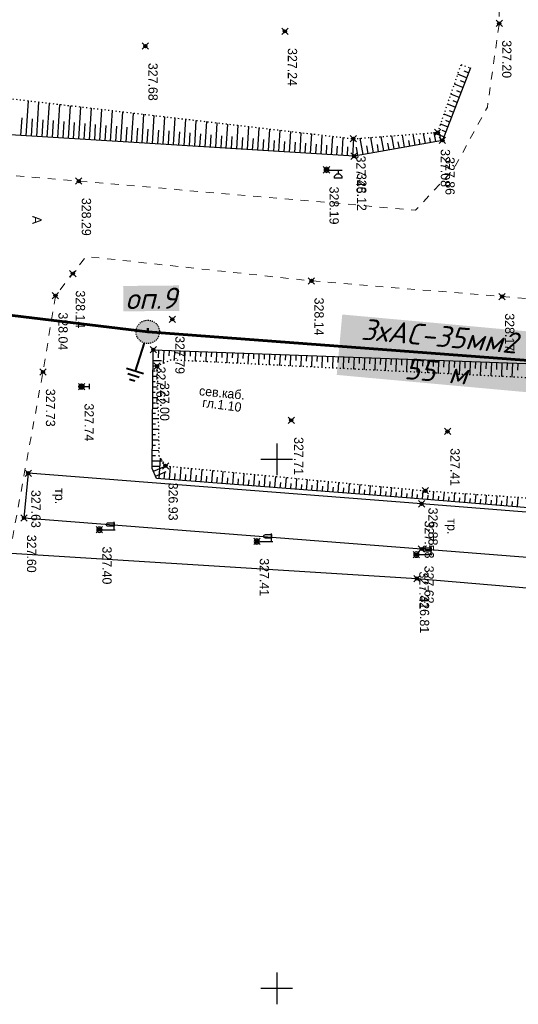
# Model space of a CAD drawing. Header units: metres. Extents: x 705573 to 711566, y 4301675 to 4311183.
# Tile 32 of 256: x 708782 to 708829, y 4301811 to 4301905. Entities that reach past the tile are written whole.
import ezdxf

# ---------------------------------------------------------------- set-up
doc = ezdxf.new("R2010")
doc.units = ezdxf.units.M
doc.header["$LTSCALE"] = 0.5
doc.header["$PDMODE"] = 35
doc.header["$PDSIZE"] = 0.3
for name, pattern in [('ACAD_ISO02W100', [15, 12, -3]), ('Auto_Street_NotBorder_Line_m1', [3, 1.5, -1.5]), ('ДОРОГИ_СТРОЯЩ', [9, 8, -1]), ('Контура низ откосов  Штриховая 0.1-0.5 - - - - - - -', [0.6, 0.1, -0.5])]:
    doc.linetypes.add(name, pattern=pattern)
for name, color, linetype in [('(001) Сетка', 92, 'Continuous'), ('(004) Точки рельефа', 7, 'Continuous'), ('(013) Газ', 30, 'ИК_Газопровод -------г--------'), ('(016) Кабель', 1, 'Continuous'), ('(019) Связь', 3, 'ИК_КАБ_СВЯЗИ'), ('(022) Возд. Линии', 7, 'Continuous'), ('(025) Дорога', 7, 'Continuous'), ('(035) Откосы', 7, 'Continuous'), ('Рамка', 7, 'Continuous')]:
    doc.layers.add(name, color=color, linetype=linetype)
doc.layers.add('AUTO#_ROADS_EXIST_L', color=7, linetype='Continuous', lineweight=15, true_color=0x000000)
doc.styles.add('BM-431', font='txt')
doc.styles.add('D-431', font='txt')
doc.styles.add('S', font='txtwr', dxfattribs={"oblique": 15})
doc.styles.get("Standard").update_dxf_attribs({"font": 'times.ttf'})
doc.styles.add('X_ISO', font='isocpeui.ttf')
doc.linetypes.add('GAZ_VOZDUSH', pattern='A,1,-2,["~",Standard,S=3,R=0,X=-1.5,Y=-1.5],-1,10', length=14)
doc.linetypes.add('ИК_Газопровод -------г--------', pattern='A,9,-0.6,["Г",Standard,S=1.2,R=0,X=0,Y=-0.6],-1.2', length=10.8)
doc.linetypes.add('ИК_КАБ_СВЯЗИ', pattern='A,4,["o",Standard,S=0.5,R=0,X=0,Y=-0.125],4,-2', length=10)
doc.linetypes.add('ИК_Э_КАБ_ВН', pattern='A,8,-2,["<<",Standard,S=1,R=0,X=0,Y=-0.5],8,[">>",Standard,S=1,R=0,X=-1,Y=-0.5],-2', length=20)

# ---------------------------------------------------------------- blocks, each defined once
blk = doc.blocks.new('*X15')
at = {"color": 0}
for p, q in [((9.5, 5.08), (10.49, 5.08)), ((9.5, 5.07), (10.49, 5.07)), ((9.5, 5.06), (10.49, 5.06)), ((9.5, 5.05), (10.49, 5.05)), ((9.5, 5.04), (10.49, 5.04)), ((9.5, 5.03), (10.49, 5.03)), ((9.5, 5.02), (10.5, 5.02)), ((9.5, 5.01), (10.5, 5.01)), ((9.5, 5), (10.5, 5)), ((9.5, 4.99), (10.5, 4.99)), ((9.5, 4.98), (10.5, 4.98)), ((9.5, 4.97), (10.5, 4.97)), ((9.5, 4.96), (10.49, 4.96)), ((9.5, 4.95), (10.49, 4.95)), ((9.5, 4.94), (10.49, 4.94)), ((9.5, 4.93), (10.49, 4.93)), ((9.5, 4.92), (10.49, 4.92)), ((9.5, 4.91), (10.49, 4.91)), ((9.5, 4.9), (10.49, 4.9)), ((9.51, 5.12), (10.48, 5.12)), ((9.51, 5.11), (10.48, 5.11)), ((9.51, 5.1), (10.48, 5.1)), ((9.51, 5.09), (10.49, 5.09)), ((9.51, 4.89), (10.49, 4.89)), ((9.51, 4.88), (10.48, 4.88)), ((9.51, 4.87), (10.48, 4.87)), ((9.51, 4.86), (10.48, 4.86)), ((9.52, 5.16), (10.47, 5.16)), ((9.52, 5.15), (10.47, 5.15)), ((9.52, 5.14), (10.47, 5.14)), ((9.52, 5.13), (10.48, 5.13)), ((9.52, 4.85), (10.48, 4.85)), ((9.52, 4.84), (10.47, 4.84)), ((9.52, 4.83), (10.47, 4.83)), ((9.53, 5.18), (10.46, 5.18)), ((9.53, 5.17), (10.46, 5.17)), ((9.53, 4.82), (10.47, 4.82)), ((9.53, 4.81), (10.46, 4.81)), ((9.53, 4.8), (10.46, 4.8)), ((9.54, 5.2), (10.45, 5.2)), ((9.54, 5.19), (10.46, 5.19)), ((9.54, 4.79), (10.45, 4.79)), ((9.54, 4.78), (10.45, 4.78)), ((9.55, 5.22), (10.44, 5.22)), ((9.55, 5.21), (10.45, 5.21)), ((9.55, 4.77), (10.44, 4.77)), ((9.55, 4.76), (10.44, 4.76)), ((9.56, 5.24), (10.43, 5.24)), ((9.56, 5.23), (10.44, 5.23)), ((9.56, 4.75), (10.43, 4.75)), ((9.56, 4.74), (10.43, 4.74)), ((9.57, 5.26), (10.42, 5.26)), ((9.57, 5.25), (10.43, 5.25)), ((9.57, 4.73), (10.42, 4.73)), ((9.58, 5.27), (10.41, 5.27)), ((9.58, 4.72), (10.41, 4.72)), ((9.58, 4.71), (10.41, 4.71)), ((9.59, 5.29), (10.4, 5.29)), ((9.59, 5.28), (10.41, 5.28)), ((9.59, 4.7), (10.4, 4.7)), ((9.6, 5.3), (10.39, 5.3)), ((9.6, 4.69), (10.39, 4.69)), ((9.61, 5.31), (10.38, 5.31)), ((9.61, 4.68), (10.39, 4.68)), ((9.61, 4.67), (10.38, 4.67)), ((9.62, 5.32), (10.37, 5.32)), ((9.62, 4.66), (10.37, 4.66)), ((9.63, 5.33), (10.37, 5.33)), ((9.63, 4.65), (10.36, 4.65)), ((9.64, 5.34), (10.36, 5.34)), ((9.64, 4.64), (10.35, 4.64)), ((9.65, 5.35), (10.35, 5.35)), ((9.65, 4.63), (10.34, 4.63)), ((9.66, 5.36), (10.34, 5.36)), ((9.66, 4.62), (10.33, 4.62)), ((9.67, 5.37), (10.32, 5.37)), ((9.67, 4.61), (10.32, 4.61)), ((9.68, 5.38), (10.31, 5.38)), ((9.69, 5.39), (10.3, 5.39)), ((9.69, 4.6), (10.31, 4.6)), ((9.7, 4.59), (10.29, 4.59)), ((9.71, 5.4), (10.29, 5.4)), ((9.71, 4.58), (10.28, 4.58)), ((9.72, 5.41), (10.27, 5.41)), ((9.73, 4.57), (10.26, 4.57)), ((9.74, 5.42), (10.26, 5.42)), ((9.75, 5.43), (10.24, 5.43)), ((9.75, 4.56), (10.25, 4.56)), ((9.76, 4.55), (10.23, 4.55)), ((9.77, 5.44), (10.22, 5.44)), ((9.78, 4.54), (10.21, 4.54)), ((9.79, 5.45), (10.2, 5.45)), ((9.81, 4.53), (10.18, 4.53)), ((9.82, 5.46), (10.18, 5.46)), ((9.83, 4.52), (10.16, 4.52)), ((9.85, 5.47), (10.15, 5.47)), ((9.87, 4.51), (10.12, 4.51)), ((9.88, 5.48), (10.11, 5.48)), ((9.91, 4.5), (10.08, 4.5)), ((9.94, 5.49), (10.05, 5.49))]:
    blk.add_line(p, q, dxfattribs=at)
blk = doc.blocks.new('I01070')
at = {"color": 0}
blk.add_circle((0.05, 0.03), 0.5, dxfattribs=at)
blk.add_blockref('*X15', (-9.95, -4.96), dxfattribs=at)
blk = doc.blocks.new('I0195')
at = {"layer": '(016) Кабель', "color": 0, "linetype": 'ИК_Э_КАБ_ВН'}
for p, q in [((-0.275, 0.74), (0.225, 0.74)), ((-0.025, 0.24), (-0.025, 0.74))]:
    blk.add_line(p, q, dxfattribs=at)
at = {"layer": '(016) Кабель', "color": 0, "linetype": 'ИК_Э_КАБ_ВН', "xscale": 0.5, "yscale": 0.5, "zscale": 0.5}
blk.add_blockref('I01070', (-0.025, -0.01), dxfattribs=at)
blk = doc.blocks.new('U1111')
for p, q in [((0.1, 0.45), (0.1, 2.95)), ((0.1, 2.2), (0.85, 2.2)), ((1.28934, 2.95), (0.85, 2.51066)), ((0.85, 2.51066), (0.85, 1.88934)), ((0.85, 1.88934), (1.28934, 1.45)), ((1.6, 2.95), (1.28934, 2.95)), ((1.6, 2.95), (1.6, 1.45)), ((0, 0.05), (0.1, 0.05)), ((0, -0.05), (0, 0.05)), ((0.1, 0.05), (0.1, -0.05)), ((1.28934, 1.45), (1.6, 1.45)), ((0.1, -0.05), (0, -0.05))]:
    blk.add_line(p, q)
blk.add_lwpolyline([(0.55, 0), (0.3, 0.433013), (-0.2, 0.433013), (-0.45, 0), (-0.2, -0.433013), (0.3, -0.433013)], close=True)
at = {"color": 4, "style": 'S', "oblique": 15}
blk.add_attdef('Z', (1.142936, -1.391276), '', height=2, dxfattribs=at)
blk = doc.blocks.new('f')
at = {"layer": '(022) Возд. Линии'}
for points in [[(0, 0.25), (0, 1.5)], [(0, 1.4), (0.75, 1.4)]]:
    blk.add_lwpolyline(points, dxfattribs=at)
blk.add_lwpolyline([(0.4875, 0.65), (0.4875, 0.65, 0.4142136), (0.65, 0.8125), (0.65, 1.4), (0.325, 1.4), (0.325, 0.8125, 0.4142136)], format="xyb", close=True, dxfattribs=at)
blk.add_circle((0, 0), 0.25, dxfattribs=at)
blk = doc.blocks.new('Setka')
at = {"layer": '(001) Сетка'}
for p, q in [((0, 1.5), (0, -1.5)), ((-1.5, 0), (1.5, 0))]:
    blk.add_line(p, q, dxfattribs=at)
blk = doc.blocks.new('5547')
at = {"layer": 'Рамка', "linetype": 'Continuous', "lineweight": 30}
blk.add_hatch(color=7, dxfattribs=at).paths.add_polyline_path([(1621682, -797356, 1), (1621687, -797672, 1)])
at = {"lineweight": 40}
for p, q in [((1621684, -797672), (1621684, -798072)), ((1621804, -798072), (1621564, -798072)), ((1621763, -798137), (1621605, -798137)), ((1621723, -798202), (1621646, -798202))]:
    blk.add_line(p, q, dxfattribs=at)
at = {"layer": 'Рамка', "color": 7, "linetype": 'ACAD_ISO02W100', "lineweight": 30}
blk.add_circle((1621684, -797514), 158, dxfattribs=at)

msp = doc.modelspace()

# ---------------------------------------------------------------- linework, layer by layer
at = {"layer": '(013) Газ', "linetype": 'GAZ_VOZDUSH', "elevation": 325.111, "flags": 128}
msp.add_lwpolyline([(708263.006, 4301898.285), (708267.492, 4301898.016), (708327.408, 4301893.734), (708350.025, 4301891.782), (708379.912, 4301889.21), (708474.408, 4301881.923), (708546.892, 4301875.369), (708558.895, 4301874.626), (708612.857, 4301869.388), (708645.294, 4301866.144), (708657.262, 4301865.626), (708710.546, 4301861.09), (708744.482, 4301857.649), (708772.362, 4301854.652), (708819.32, 4301851.722), (708956.482, 4301840.086), (708968.497, 4301838.773)], dxfattribs=at)
at = {"layer": '(025) Дорога', "elevation": 327.633, "flags": 128}
msp.add_lwpolyline([(708782.575, 4301861.676), (708782.17, 4301857.442), (708819.754, 4301854.517), (708849.359, 4301852.189), (708879.828, 4301849.842), (708909.495, 4301847.616), (708939.633, 4301845.271), (708959.199, 4301843.684), (708959.392, 4301847.979), (708939.797, 4301849.517), (708909.795, 4301851.869), (708879.946, 4301854.138), (708849.053, 4301856.463), (708819.773, 4301858.781), (708782.575, 4301861.676)], dxfattribs=at)
at = {"layer": '(035) Откосы'}
for p, q in [((708824.023, 4301899.048), (708823.19, 4301899.37)), ((708824.203, 4301899.514), (708823.778, 4301899.678)), ((708823.663, 4301898.118), (708822.865, 4301898.427)), ((708823.843, 4301898.583), (708823.435, 4301898.741)), ((708823.304, 4301897.187), (708822.539, 4301897.483)), ((708823.484, 4301897.653), (708823.093, 4301897.804)), ((708782.384, 4301893.558), (708782.59, 4301896.872)), ((708783.38, 4301893.497), (708783.582, 4301896.756)), ((708784.376, 4301893.435), (708784.574, 4301896.64)), ((708785.371, 4301893.373), (708785.567, 4301896.524)), ((708822.944, 4301896.257), (708822.214, 4301896.539)), ((708823.124, 4301896.722), (708822.75, 4301896.867)), ((708786.367, 4301893.311), (708786.559, 4301896.408)), ((708787.363, 4301893.25), (708787.551, 4301896.292)), ((708788.358, 4301893.188), (708788.544, 4301896.176)), ((708789.354, 4301893.126), (708789.536, 4301896.06)), ((708790.35, 4301893.064), (708790.528, 4301895.944)), ((708791.345, 4301893.003), (708791.521, 4301895.828)), ((708792.341, 4301892.941), (708792.513, 4301895.712)), ((708793.337, 4301892.879), (708793.505, 4301895.596)), ((708822.584, 4301895.326), (708821.888, 4301895.595)), ((708822.764, 4301895.792), (708822.408, 4301895.929)), ((708781.886, 4301893.589), (708781.99, 4301895.26)), ((708782.882, 4301893.527), (708782.984, 4301895.171)), ((708783.878, 4301893.466), (708783.978, 4301895.082)), ((708784.873, 4301893.404), (708784.972, 4301894.993)), ((708785.869, 4301893.342), (708785.966, 4301894.904)), ((708786.865, 4301893.28), (708786.96, 4301894.815)), ((708787.86, 4301893.219), (708787.954, 4301894.726)), ((708794.332, 4301892.817), (708794.497, 4301895.48)), ((708795.328, 4301892.756), (708795.49, 4301895.363)), ((708796.324, 4301892.694), (708796.482, 4301895.247)), ((708797.319, 4301892.632), (708797.474, 4301895.131)), ((708798.315, 4301892.57), (708798.467, 4301895.015)), ((708799.311, 4301892.509), (708799.459, 4301894.899)), ((708800.306, 4301892.447), (708800.451, 4301894.783)), ((708801.302, 4301892.385), (708801.444, 4301894.667)), ((708822.225, 4301894.396), (708821.563, 4301894.652)), ((708822.404, 4301894.861), (708822.065, 4301894.992)), ((708788.856, 4301893.157), (708788.948, 4301894.637)), ((708789.852, 4301893.095), (708789.942, 4301894.549)), ((708790.848, 4301893.033), (708790.936, 4301894.46)), ((708791.843, 4301892.972), (708791.93, 4301894.371)), ((708792.839, 4301892.91), (708792.924, 4301894.282)), ((708793.835, 4301892.848), (708793.918, 4301894.193)), ((708794.83, 4301892.786), (708794.912, 4301894.104)), ((708795.826, 4301892.725), (708795.906, 4301894.015)), ((708796.822, 4301892.663), (708796.9, 4301893.926)), ((708797.817, 4301892.601), (708797.894, 4301893.837)), ((708798.813, 4301892.539), (708798.888, 4301893.748)), ((708802.298, 4301892.323), (708802.436, 4301894.551)), ((708803.293, 4301892.262), (708803.428, 4301894.435)), ((708804.289, 4301892.2), (708804.421, 4301894.319)), ((708805.285, 4301892.138), (708805.413, 4301894.203)), ((708806.281, 4301892.076), (708806.405, 4301894.087)), ((708807.276, 4301892.015), (708807.397, 4301893.971)), ((708808.272, 4301891.953), (708808.39, 4301893.855)), ((708809.268, 4301891.891), (708809.382, 4301893.738)), ((708820.126, 4301892.841), (708819.957, 4301893.784)), ((708821.865, 4301893.465), (708820.864, 4301893.853)), ((708821.108, 4301893.017), (708820.957, 4301893.86)), ((708822.045, 4301893.931), (708821.722, 4301894.055)), ((708799.809, 4301892.478), (708799.882, 4301893.659)), ((708800.804, 4301892.416), (708800.876, 4301893.571)), ((708801.8, 4301892.354), (708801.87, 4301893.482)), ((708802.796, 4301892.293), (708802.864, 4301893.393)), ((708803.791, 4301892.231), (708803.858, 4301893.304)), ((708804.787, 4301892.169), (708804.852, 4301893.215)), ((708805.783, 4301892.107), (708805.846, 4301893.126)), ((708806.778, 4301892.046), (708806.84, 4301893.037)), ((708807.774, 4301891.984), (708807.834, 4301892.948)), ((708808.77, 4301891.922), (708808.828, 4301892.859)), ((708810.263, 4301891.829), (708810.374, 4301893.622)), ((708811.259, 4301891.768), (708811.367, 4301893.506)), ((708812.255, 4301891.706), (708812.359, 4301893.39)), ((708813.25, 4301891.644), (708813.351, 4301893.274)), ((708814.234, 4301891.787), (708813.959, 4301893.328)), ((708815.216, 4301891.963), (708814.958, 4301893.404)), ((708816.198, 4301892.138), (708815.958, 4301893.48)), ((708816.689, 4301892.226), (708816.574, 4301892.872)), ((708817.18, 4301892.314), (708816.958, 4301893.556)), ((708817.671, 4301892.402), (708817.565, 4301892.998)), ((708818.162, 4301892.49), (708817.958, 4301893.632)), ((708818.653, 4301892.577), (708818.555, 4301893.123)), ((708819.144, 4301892.665), (708818.958, 4301893.708)), ((708819.635, 4301892.753), (708819.546, 4301893.249)), ((708820.617, 4301892.929), (708820.537, 4301893.375)), ((708821.599, 4301893.104), (708821.502, 4301893.648)), ((708809.765, 4301891.86), (708809.822, 4301892.77)), ((708810.761, 4301891.799), (708810.816, 4301892.681)), ((708811.757, 4301891.737), (708811.81, 4301892.593)), ((708812.752, 4301891.675), (708812.804, 4301892.504)), ((708813.743, 4301891.699), (708813.601, 4301892.494)), ((708814.725, 4301891.875), (708814.592, 4301892.62)), ((708815.707, 4301892.05), (708815.583, 4301892.746)), ((708794.895, 4301873.317, 327.625), (708794.867, 4301872.571, 327.625)), ((708795.395, 4301873.299, 327.625), (708795.348, 4301872.05, 327.625)), ((708795.894, 4301873.28, 327.625), (708795.876, 4301872.778, 327.625)), ((708796.394, 4301873.261, 327.625), (708796.36, 4301872.361, 327.625)), ((708794.387, 4301872.336, 327.625), (708795.175, 4301872.329, 327.625)), ((708796.893, 4301873.243, 327.625), (708796.876, 4301872.79, 327.625)), ((708797.393, 4301873.224, 327.625), (708797.359, 4301872.311, 327.625)), ((708797.892, 4301873.206, 327.625), (708797.875, 4301872.746, 327.625)), ((708798.392, 4301873.187, 327.625), (708798.357, 4301872.261, 327.625)), ((708798.891, 4301873.169, 327.625), (708798.874, 4301872.703, 327.625)), ((708799.391, 4301873.15, 327.625), (708799.356, 4301872.212, 327.625)), ((708799.89, 4301873.132, 327.625), (708799.873, 4301872.659, 327.625)), ((708800.39, 4301873.113, 327.625), (708800.355, 4301872.162, 327.625)), ((708800.889, 4301873.095, 327.625), (708800.872, 4301872.616, 327.625)), ((708801.389, 4301873.076, 327.625), (708801.353, 4301872.112, 327.625)), ((708801.888, 4301873.058, 327.625), (708801.87, 4301872.572, 327.625)), ((708802.388, 4301873.039, 327.625), (708802.352, 4301872.062, 327.625)), ((708802.887, 4301873.021, 327.625), (708802.869, 4301872.529, 327.625)), ((708803.387, 4301873.002, 327.625), (708803.35, 4301872.012, 327.625)), ((708803.886, 4301872.984, 327.625), (708803.868, 4301872.485, 327.625)), ((708804.386, 4301872.965, 327.625), (708804.349, 4301871.962, 327.625)), ((708804.885, 4301872.947, 327.625), (708804.867, 4301872.442, 327.625)), ((708805.385, 4301872.928, 327.625), (708805.347, 4301871.912, 327.625)), ((708805.884, 4301872.91, 327.625), (708805.866, 4301872.398, 327.625)), ((708806.384, 4301872.891, 327.625), (708806.346, 4301871.862, 327.625)), ((708806.884, 4301872.872, 327.625), (708806.864, 4301872.355, 327.625)), ((708807.383, 4301872.854, 327.625), (708807.344, 4301871.812, 327.625)), ((708807.883, 4301872.835, 327.625), (708807.863, 4301872.311, 327.625)), ((708808.382, 4301872.817, 327.625), (708808.343, 4301871.762, 327.625)), ((708808.882, 4301872.798, 327.625), (708808.862, 4301872.268, 327.625)), ((708809.381, 4301872.78, 327.625), (708809.342, 4301871.712, 327.625)), ((708809.881, 4301872.761, 327.625), (708809.861, 4301872.224, 327.625)), ((708810.38, 4301872.743, 327.625), (708810.34, 4301871.662, 327.625)), ((708810.88, 4301872.724, 327.625), (708810.86, 4301872.181, 327.625)), ((708811.379, 4301872.706, 327.625), (708811.339, 4301871.612, 327.625)), ((708811.879, 4301872.687, 327.625), (708811.858, 4301872.137, 327.625)), ((708812.378, 4301872.669, 327.625), (708812.337, 4301871.562, 327.625)), ((708812.878, 4301872.65, 327.625), (708812.857, 4301872.094, 327.625)), ((708813.377, 4301872.632, 327.625), (708813.336, 4301871.512, 327.625)), ((708813.877, 4301872.613, 327.625), (708813.856, 4301872.05, 327.625)), ((708814.376, 4301872.595, 327.625), (708814.334, 4301871.462, 327.625)), ((708814.876, 4301872.576, 327.625), (708814.855, 4301872.007, 327.625)), ((708815.375, 4301872.558, 327.625), (708815.333, 4301871.412, 327.625)), ((708815.875, 4301872.539, 327.625), (708815.853, 4301871.963, 327.625)), ((708816.374, 4301872.521, 327.625), (708816.331, 4301871.362, 327.625)), ((708816.874, 4301872.502, 327.625), (708816.852, 4301871.92, 327.625)), ((708817.373, 4301872.483, 327.625), (708817.33, 4301871.312, 327.625)), ((708817.873, 4301872.465, 327.625), (708817.851, 4301871.876, 327.625)), ((708818.372, 4301872.446, 327.625), (708818.329, 4301871.263, 327.625)), ((708818.872, 4301872.428, 327.625), (708818.85, 4301871.833, 327.625)), ((708819.371, 4301872.409, 327.625), (708819.327, 4301871.213, 327.625)), ((708819.871, 4301872.391, 327.625), (708819.849, 4301871.789, 327.625)), ((708820.37, 4301872.372, 327.625), (708820.326, 4301871.163, 327.625)), ((708820.87, 4301872.354, 327.625), (708820.847, 4301871.746, 327.625)), ((708821.37, 4301872.335, 327.625), (708821.324, 4301871.113, 327.625)), ((708794.382, 4301871.836, 327.625), (708794.856, 4301871.832, 327.625)), ((708821.869, 4301872.317, 327.625), (708821.846, 4301871.702, 327.625)), ((708822.369, 4301872.298, 327.625), (708822.323, 4301871.063, 327.625)), ((708822.868, 4301872.28, 327.625), (708822.845, 4301871.659, 327.625)), ((708823.368, 4301872.261, 327.625), (708823.321, 4301871.013, 327.625)), ((708823.867, 4301872.243, 327.625), (708823.844, 4301871.615, 327.625)), ((708824.367, 4301872.224, 327.625), (708824.32, 4301870.963, 327.625)), ((708824.866, 4301872.206, 327.625), (708824.843, 4301871.572, 327.625)), ((708825.366, 4301872.187, 327.625), (708825.318, 4301870.913, 327.625)), ((708825.865, 4301872.169, 327.625), (708825.841, 4301871.528, 327.625)), ((708826.365, 4301872.15, 327.625), (708826.317, 4301870.863, 327.625)), ((708826.864, 4301872.132, 327.625), (708826.84, 4301871.485, 327.625)), ((708827.364, 4301872.113, 327.625), (708827.316, 4301870.813, 327.625)), ((708827.863, 4301872.094, 327.625), (708827.839, 4301871.441, 327.625)), ((708828.363, 4301872.076, 327.625), (708828.314, 4301870.763, 327.625)), ((708828.862, 4301872.057, 327.625), (708828.838, 4301871.398, 327.625)), ((708794.374, 4301870.836, 327.625), (708794.78, 4301870.833, 327.625)), ((708794.378, 4301871.336, 327.625), (708794.574, 4301871.334, 327.625)), ((708794.365, 4301869.837, 327.625), (708794.801, 4301869.833, 327.625)), ((708794.369, 4301870.337, 327.625), (708794.58, 4301870.335, 327.625)), ((708794.356, 4301868.837, 327.625), (708794.822, 4301868.833, 327.625)), ((708794.36, 4301869.337, 327.625), (708794.586, 4301869.335, 327.625)), ((708794.347, 4301867.837, 327.625), (708794.843, 4301867.833, 327.625)), ((708794.352, 4301868.337, 327.625), (708794.592, 4301868.335, 327.625)), ((708794.338, 4301866.838, 327.625), (708794.863, 4301866.833, 327.625)), ((708794.343, 4301867.337, 327.625), (708794.598, 4301867.335, 327.625)), ((708794.33, 4301865.838, 327.625), (708794.884, 4301865.833, 327.625)), ((708794.334, 4301866.338, 327.625), (708794.604, 4301866.335, 327.625)), ((708794.325, 4301865.338, 327.625), (708794.61, 4301865.336, 327.625)), ((708794.317, 4301864.338, 327.625), (708794.616, 4301864.336, 327.625)), ((708794.321, 4301864.838, 327.625), (708794.905, 4301864.833, 327.625)), ((708794.308, 4301863.339, 327.625), (708794.619, 4301863.336, 327.625)), ((708794.312, 4301863.839, 327.625), (708794.925, 4301863.833, 327.625)), ((708794.939, 4301861.148, 327.625), (708795.088, 4301863.09, 327.625)), ((708794.299, 4301862.339, 327.625), (708794.939, 4301862.333, 327.625)), ((708794.303, 4301862.839, 327.625), (708795.255, 4301862.831, 327.625)), ((708794.403, 4301861.86, 327.625), (708795.568, 4301862.346, 327.625)), ((708795.936, 4301861.072, 327.625), (708796.031, 4301862.319, 327.625)), ((708796.933, 4301860.996, 327.625), (708797.027, 4301862.224, 327.625)), ((708797.93, 4301860.919, 327.625), (708798.022, 4301862.128, 327.625)), ((708794.595, 4301861.399, 327.625), (708795.627, 4301861.829, 327.625)), ((708795.438, 4301861.11, 327.625), (708795.486, 4301861.738, 327.625)), ((708796.434, 4301861.034, 327.625), (708796.482, 4301861.653, 327.625)), ((708797.431, 4301860.958, 327.625), (708797.478, 4301861.567, 327.625)), ((708798.428, 4301860.881, 327.625), (708798.474, 4301861.481, 327.625)), ((708798.927, 4301860.843, 327.625), (708799.017, 4301862.033, 327.625)), ((708799.425, 4301860.805, 327.625), (708799.47, 4301861.395, 327.625)), ((708799.923, 4301860.767, 327.625), (708800.013, 4301861.937, 327.625)), ((708800.422, 4301860.729, 327.625), (708800.466, 4301861.309, 327.625)), ((708800.92, 4301860.691, 327.625), (708801.008, 4301861.842, 327.625)), ((708801.419, 4301860.653, 327.625), (708801.462, 4301861.224, 327.625)), ((708801.917, 4301860.615, 327.625), (708802.003, 4301861.747, 327.625)), ((708802.914, 4301860.539, 327.625), (708802.999, 4301861.651, 327.625)), ((708803.911, 4301860.462, 327.625), (708803.994, 4301861.556, 327.625)), ((708804.907, 4301860.386, 327.625), (708804.99, 4301861.46, 327.625)), ((708805.904, 4301860.31, 327.625), (708805.985, 4301861.365, 327.625)), ((708806.901, 4301860.234, 327.625), (708806.98, 4301861.27, 327.625)), ((708807.898, 4301860.158, 327.625), (708807.976, 4301861.174, 327.625)), ((708802.415, 4301860.577, 327.625), (708802.458, 4301861.138, 327.625)), ((708803.412, 4301860.5, 327.625), (708803.454, 4301861.052, 327.625)), ((708804.409, 4301860.424, 327.625), (708804.45, 4301860.966, 327.625)), ((708805.406, 4301860.348, 327.625), (708805.446, 4301860.88, 327.625)), ((708806.403, 4301860.272, 327.625), (708806.443, 4301860.795, 327.625)), ((708807.399, 4301860.196, 327.625), (708807.439, 4301860.709, 327.625)), ((708808.396, 4301860.119, 327.625), (708808.435, 4301860.623, 327.625)), ((708808.895, 4301860.081, 327.625), (708808.971, 4301861.079, 327.625)), ((708809.393, 4301860.043, 327.625), (708809.431, 4301860.537, 327.625)), ((708809.891, 4301860.005, 327.625), (708809.966, 4301860.984, 327.625)), ((708810.39, 4301859.967, 327.625), (708810.427, 4301860.451, 327.625)), ((708810.888, 4301859.929, 327.625), (708810.962, 4301860.888, 327.625)), ((708811.387, 4301859.891, 327.625), (708811.423, 4301860.366, 327.625)), ((708811.885, 4301859.853, 327.625), (708811.957, 4301860.793, 327.625)), ((708812.383, 4301859.815, 327.625), (708812.419, 4301860.28, 327.625)), ((708812.882, 4301859.777, 327.625), (708812.952, 4301860.697, 327.625)), ((708813.879, 4301859.7, 327.625), (708813.948, 4301860.602, 327.625)), ((708814.876, 4301859.624, 327.625), (708814.943, 4301860.507, 327.625)), ((708815.872, 4301859.548, 327.625), (708815.938, 4301860.411, 327.625)), ((708816.869, 4301859.471, 327.625), (708816.938, 4301860.315, 327.625)), ((708813.38, 4301859.738, 327.625), (708813.415, 4301860.194, 327.625)), ((708814.377, 4301859.662, 327.625), (708814.411, 4301860.108, 327.625)), ((708815.374, 4301859.586, 327.625), (708815.407, 4301860.022, 327.625)), ((708816.371, 4301859.51, 327.625), (708816.403, 4301859.937, 327.625)), ((708817.367, 4301859.431, 327.625), (708817.401, 4301859.849, 327.625)), ((708817.866, 4301859.39, 327.625), (708817.933, 4301860.22, 327.625)), ((708818.364, 4301859.349, 327.625), (708818.397, 4301859.761, 327.625)), ((708818.862, 4301859.309, 327.625), (708818.929, 4301860.125, 327.625)), ((708819.36, 4301859.268, 327.625), (708819.393, 4301859.672, 327.625)), ((708819.858, 4301859.227, 327.625), (708819.924, 4301860.029, 327.625)), ((708820.357, 4301859.187, 327.625), (708820.389, 4301859.588, 327.625)), ((708820.855, 4301859.146, 327.625), (708820.921, 4301859.955, 327.625)), ((708821.353, 4301859.105, 327.625), (708821.386, 4301859.513, 327.625)), ((708821.851, 4301859.065, 327.625), (708821.918, 4301859.886, 327.625)), ((708822.349, 4301859.024, 327.625), (708822.383, 4301859.438, 327.625)), ((708822.848, 4301858.983, 327.625), (708822.916, 4301859.818, 327.625)), ((708823.346, 4301858.942, 327.625), (708823.38, 4301859.363, 327.625)), ((708823.844, 4301858.902, 327.625), (708823.913, 4301859.749, 327.625)), ((708824.84, 4301858.82, 327.625), (708824.911, 4301859.68, 327.625)), ((708825.837, 4301858.739, 327.625), (708825.908, 4301859.611, 327.625)), ((708826.833, 4301858.658, 327.625), (708826.905, 4301859.543, 327.625)), ((708827.83, 4301858.576, 327.625), (708827.903, 4301859.474, 327.625)), ((708828.826, 4301858.495, 327.625), (708828.9, 4301859.405, 327.625)), ((708824.342, 4301858.861, 327.625), (708824.377, 4301859.288, 327.625)), ((708825.339, 4301858.78, 327.625), (708825.374, 4301859.213, 327.625)), ((708826.335, 4301858.698, 327.625), (708826.371, 4301859.138, 327.625)), ((708827.331, 4301858.617, 327.625), (708827.368, 4301859.063, 327.625)), ((708828.328, 4301858.536, 327.625), (708828.365, 4301858.988, 327.625))]:
    msp.add_line(p, q, dxfattribs=at)
at = {"layer": '(035) Откосы', "linetype": 'Контура низ откосов  Штриховая 0.1-0.5 - - - - - - -'}
msp.add_lwpolyline([(708698.523, 4301900.431), (708698.963, 4301904.449), (708711.493, 4301903.01), (708723.77, 4301902.282), (708726.951, 4301901.761), (708746.905, 4301900.17), (708780.392, 4301897.13), (708813.314, 4301893.279), (708821.299, 4301893.886), (708823.505, 4301900.284), (708824.383, 4301899.979)], dxfattribs=at)
at = {"layer": '(035) Откосы', "flags": 128}
msp.add_lwpolyline([(708824.383, 4301899.979), (708821.735, 4301893.129), (708813.389, 4301891.636), (708780.365, 4301893.684), (708746.926, 4301896.628), (708726.834, 4301899.648), (708723.491, 4301899.805), (708711.482, 4301899.211), (708698.523, 4301900.431)], dxfattribs=at)
at = {"layer": '(035) Откосы', "elevation": 327.625, "flags": 128}
for points in [[(708922.344, 4301863.984), (708958.708, 4301861.886), (708960.032, 4301859.861), (708960.032, 4301853.865), (708959.538, 4301850.327), (708958.714, 4301849.188), (708957.71, 4301848.679), (708939.12, 4301849.899), (708922.039, 4301851.538), (708906.969, 4301852.54), (708877.125, 4301854.685), (708846.389, 4301857.06), (708816.802, 4301859.477), (708794.691, 4301861.167), (708794.297, 4301862.114), (708794.396, 4301873.336)], [(708794.396, 4301873.336), (708832.203, 4301871.934), (708873.351, 4301868.327), (708922.344, 4301863.984)]]:
    msp.add_lwpolyline(points, dxfattribs=at)
at = {"layer": '(035) Откосы', "linetype": 'Контура низ откосов  Штриховая 0.1-0.5 - - - - - - -', "elevation": 326.999}
for points in [[(708921.754, 4301862.214), (708920.729, 4301863.076), (708873.462, 4301867.048), (708832.062, 4301870.576), (708796.083, 4301872.375), (708794.761, 4301871.79)], [(708794.761, 4301871.79), (708794.936, 4301863.325), (708795.556, 4301862.365), (708820.129, 4301860.01), (708849.275, 4301858.002), (708880.375, 4301855.591), (708910.253, 4301853.651), (708921.617, 4301852.723)]]:
    msp.add_lwpolyline(points, dxfattribs=at)
at = {"color": 0, "linetype": 'ByBlock', "lineweight": 50}
msp.add_line((708793.875, 4301875.032), (708793.875, 4301875.372), dxfattribs=at)
at = {"color": 1, "linetype": 'ByBlock', "lineweight": 60, "flags": 128}
msp.add_lwpolyline([(708306.939, 4301907.685), (708350.937, 4301917.13), (708405.66, 4301911.626), (708460.365, 4301905.933), (708515.015, 4301899.736), (708569.909, 4301896.326), (708629.666, 4301890.929), (708684.479, 4301886.395), (708739.272, 4301881.628), (708793.875, 4301875.032), (708848.72, 4301870.915), (708903.566, 4301866.797), (708958.412, 4301862.68), (709008.245, 4301858.598), (709058.079, 4301854.533), (709107.914, 4301850.467), (709162.684, 4301845.45), (709207.444, 4301840.809), (709212.78, 4301813.286)], dxfattribs=at)
at = {"color": 0, "linetype": 'ByBlock', "lineweight": -2, "transparency": 16777216}
for p in [(708827.103, 4301904.178, 327.198), (708806.84, 4301903.435, 327.236), (708793.651, 4301902.038, 327.68), (708821.299, 4301893.886, 327.084), (708813.314, 4301893.279, 327.455), (708821.735, 4301893.129, 327.856), (708813.389, 4301891.636, 328.119), (708810.775, 4301890.345, 328.191), (708787.356, 4301889.279, 328.286), (708786.791, 4301880.533, 328.142), (708809.356, 4301879.852, 328.14), (708785.15, 4301878.457, 328.045), (708827.381, 4301878.371, 328.173), (708796.196, 4301876.214, 327.79), (708794.396, 4301873.336, 327.625), (708783.966, 4301871.238, 327.731), (708794.761, 4301871.79, 326.999), (708787.616, 4301869.856, 327.74), (708807.438, 4301866.674, 327.71), (708822.218, 4301865.623, 327.405), (708795.556, 4301862.365, 326.933), (708782.575, 4301861.676, 327.633), (708820.129, 4301860.01, 326.881), (708819.773, 4301858.781, 327.576), (708782.17, 4301857.442, 327.602), (708789.305, 4301856.335, 327.402), (708804.189, 4301855.225, 327.407), (708819.754, 4301854.517, 327.624), (708819.269, 4301853.981, 327.411), (708819.32, 4301851.722, 326.807)]:
    msp.add_point(p, dxfattribs=at)
at = {"layer": 'AUTO#_ROADS_EXIST_L', "linetype": 'Auto_Street_NotBorder_Line_m1', "lineweight": 15, "flags": 128}
for points in [[(708827.103, 4301919.074), (708827.103, 4301904.178), (708825.986, 4301896.279), (708822.776, 4301890.373), (708819.196, 4301886.537), (708678.412, 4301898.66), (708678.412, 4301898.66), (708658.184, 4301900.313), (708558.763, 4301908.574), (708497.813, 4301913.404), (708494.295, 4301920.639), (708492.522, 4301929.556), (708493.411, 4301942.821)], [(708959.733, 4301838.792), (708961.23, 4301863.681), (708959.215, 4301867.114), (708919.374, 4301870.5), (708873.972, 4301874.544), (708809.356, 4301879.852), (708788.052, 4301882.153), (708786.791, 4301880.533), (708785.15, 4301878.457), (708783.966, 4301871.238), (708779.356, 4301846.091)]]:
    msp.add_lwpolyline(points, dxfattribs=at)

# ---------------------------------------------------------------- block references
at = {"layer": '(001) Сетка', "rotation": 270}
for p in [(708806.068, 4301862.985), (708806.068, 4301812.985)]:
    msp.add_blockref('Setka', p, dxfattribs=at)
at = {"layer": '(019) Связь', "color": 0, "rotation": 270}
msp.add_blockref('I0195', (708787.601, 4301869.856, 327.536), dxfattribs=at)
at = {"layer": '(022) Возд. Линии', "xscale": 0.5, "yscale": 0.5, "zscale": 0.5, "rotation": 270}
msp.add_blockref('U1111', (708810.775, 4301890.37, 325.947), dxfattribs=at)
at = {"layer": '(022) Возд. Линии', "xscale": -1, "rotation": 270}
for p in [(708789.305, 4301856.335, 326.892), (708804.189, 4301855.225, 326.892), (708819.269, 4301853.981, 326.892)]:
    msp.add_blockref('f', p, dxfattribs=at)
at = {"lineweight": 40, "xscale": 0.007000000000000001, "yscale": 0.007000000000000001, "zscale": 0.007000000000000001, "rotation": 342.0527022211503}
msp.add_blockref('5547', (699714.692, 4310683.947, -1.575), dxfattribs=at)

# ---------------------------------------------------------------- texts
at = {"layer": '(004) Точки рельефа', "style": 'D-431'}
for s, p in [('327.20', (708827.385, 4301902.592, 327.198)), ('327.24', (708807.119, 4301901.849, 327.236)), ('327.68', (708793.937, 4301900.452, 327.68)), ('327.08', (708821.582, 4301892.299, 327.084)), ('327.46', (708813.599, 4301891.692, 327.455)), ('327.86', (708822.02, 4301891.542, 327.856)), ('328.12', (708813.672, 4301890.049, 328.119)), ('328.19', (708811.059, 4301888.758, 328.191)), ('328.29', (708787.64, 4301887.693, 328.286)), ('328.14', (708787.074, 4301878.946, 328.142)), ('328.14', (708809.639, 4301878.265, 328.14)), ('328.04', (708785.433, 4301876.87, 328.045)), ('328.17', (708827.664, 4301876.785, 328.173)), ('327.79', (708796.48, 4301874.627, 327.79)), ('327.62', (708794.681, 4301871.749, 327.625)), ('327.73', (708784.245, 4301869.651, 327.731)), ('327.00', (708795.043, 4301870.203, 326.999)), ('327.74', (708787.895, 4301868.269, 327.74)), ('327.71', (708807.717, 4301865.088, 327.71)), ('327.41', (708822.497, 4301864.037, 327.405)), ('326.93', (708795.841, 4301860.778, 326.933)), ('327.63', (708782.86, 4301860.089, 327.633)), ('326.88', (708820.414, 4301858.423, 326.881)), ('327.58', (708820.056, 4301857.194, 327.576)), ('327.60', (708782.455, 4301855.855, 327.602)), ('327.40', (708789.587, 4301854.748, 327.402)), ('327.41', (708804.468, 4301853.638, 327.407)), ('327.62', (708820.039, 4301852.93, 327.624)), ('327.41', (708819.548, 4301852.394, 327.411)), ('326.81', (708819.605, 4301850.135, 326.807))]:
    msp.add_text(s, height=0.875, rotation=270, dxfattribs=at).set_placement(p)
at = {"layer": '(019) Связь', "color": 0, "linetype": 'Continuous', "style": 'D-431'}
for s, rotation, p in [('сев.каб.', 354.40906, (708798.693, 4301869.047)), ('гл.1.10', 352.69654, (708798.993, 4301867.937))]:
    msp.add_text(s, height=0.875, rotation=rotation, dxfattribs=at).set_placement(p)
at = {"layer": '(025) Дорога', "linetype": 'ДОРОГИ_СТРОЯЩ', "style": 'BM-431'}
for s, p in [('A', (708782.972, 4301886)), ('тр.', (708785.113, 4301860.258)), ('тр.', (708822.201, 4301857.406))]:
    msp.add_text(s, height=0.875, rotation=270, dxfattribs=at).set_placement(p)
at = {"color": 5, "linetype": 'ByBlock', "ltscale": 0.5, "insert": (708794.205, 4301878.194, -648.934), "char_height": 2, "attachment_point": 5, "rotation": 0.54202, "style": 'X_ISO', "bg_fill": 1, "box_fill_scale": 1.1, "bg_fill_color": 255, "bg_fill_transparency": 0}
msp.add_mtext('{\\fISOCPEUR|b1|i1|c204|p34;оп.9}', dxfattribs=at)
at = {"color": 5, "linetype": 'ByBlock', "ltscale": 0.5, "insert": (708821.297, 4301872.973), "char_height": 2, "width": 18.26461, "attachment_point": 5, "rotation": 354.79881, "style": 'X_ISO', "bg_fill": 1, "box_fill_scale": 1.1, "bg_fill_color": 255, "bg_fill_transparency": 0}
msp.add_mtext('{\\fISOCPEUR|b1|i1|c204|p34;3хАС-35мм2\\P55 м}', dxfattribs=at)

doc.saveas('drawing.dxf')
